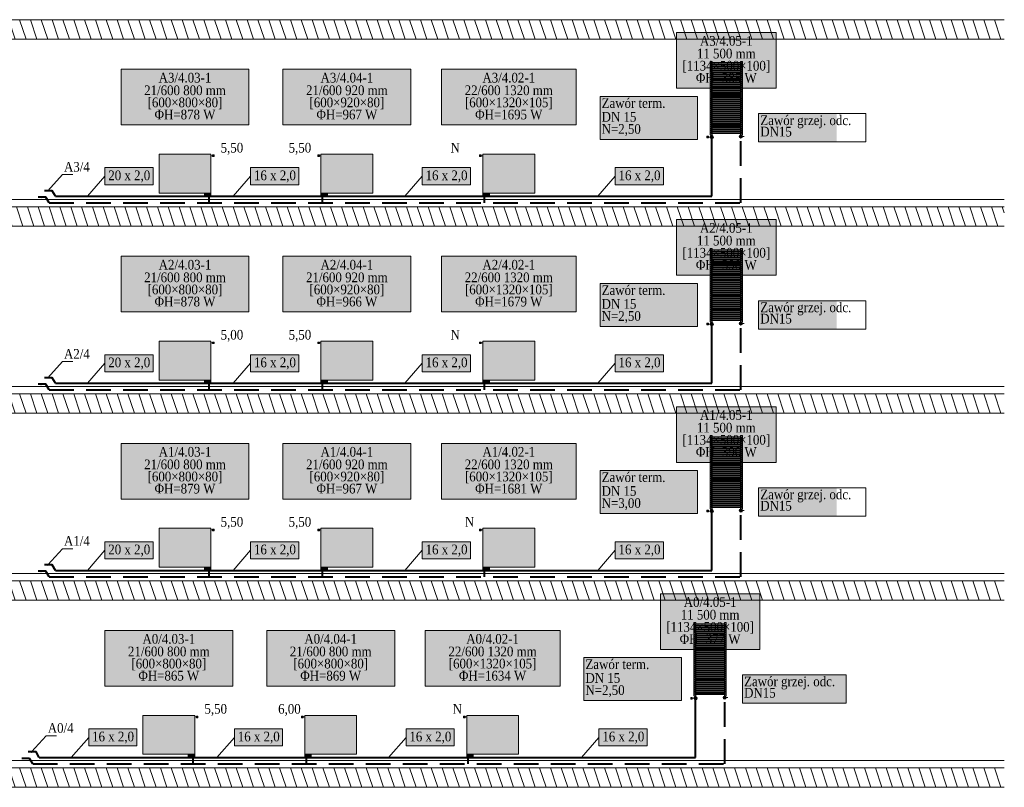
# Model space of a CAD drawing. Header units: millimetres. Extents: x -48 to 74789, y -18557 to 12350.
# Tile 5 of 79: x 32097 to 47302, y -300 to 11560. Entities that reach past the tile are written whole.
import ezdxf
from ezdxf.enums import TextEntityAlignment as Align

# ---------------------------------------------------------------- set-up
doc = ezdxf.new("R2010")
doc.units = ezdxf.units.MM
doc.linetypes.add('DASHED', pattern=[0.1905, 0.127, -0.0635])
for name, color, linetype, lineweight, true_color in [('IS_Działka (powrotna)', 5, 'Continuous', 40, 0x0000ff), ('IS_Działka (zasilająca)', 1, 'Continuous', 40, 0xff0000), ('IS_Działka (zasilająca)_etykieta1', 7, 'Continuous', 5, 0x000000), ('IS_Grzejnik', 7, 'Continuous', 5, 0x000000), ('IS_Grzejnik (Rozwinięcie)', 7, 'Continuous', 5, 0x000000), ('IS_Konstrukcja (Rozwinięcie)', 7, 'Continuous', 0, 0x000000), ('IS_Rozcięte połączenie rozwinięcia1', 7, 'Continuous', 5, 0x000000), ('IS_Wkładka zaworowa (Rozwinięcie)1', 7, 'Continuous', 5, 0x000000), ('IS_Zawór na gał_ powrotnej (Rozwinięcie)1', 7, 'Continuous', 5, 0x000000), ('IS_Zawór termostatyczny lub reg_ przepływu (Rozwinięcie)1', 7, 'Continuous', 5, 0x000000), ('IS_Zawór1', 7, 'Continuous', 5, 0x000000)]:
    doc.layers.add(name, color=color, linetype=linetype, lineweight=lineweight, true_color=true_color)
doc.styles.add('Garamond_____', font='GARA.TTF')

# ---------------------------------------------------------------- blocks, each defined once
blk = doc.blocks.new('16_TypRysunkowyGrzejnika_Plytowy_800_600_80_True_7fc2eb2e-ac0c-4f1d-8d47-3740a1be48a0_Normal')
at = {"layer": 'IS_Grzejnik', "true_color": 0xff8000, "transparency": 33554457, "extrusion": (0, 0, -1)}
blk.add_hatch(color=30, dxfattribs=at).paths.add_polyline_path([(0.4, 0.3), (-0.4, 0.3), (-0.4, -0.3), (0.4, -0.3)])
at = {"layer": 'IS_Grzejnik'}
blk.add_lwpolyline([(-0.4, 0.3), (0.4, 0.3), (0.4, -0.3), (-0.4, -0.3)], close=True, dxfattribs=at)
blk = doc.blocks.new('16_TypRysunkowyGrzejnika_Plytowy_800_600_105_True_7fc2eb2e-ac0c-4f1d-8d47-3740a1be48a0_Normal')
at = {"layer": 'IS_Grzejnik', "true_color": 0xff8000, "transparency": 33554457, "extrusion": (0, 0, -1)}
blk.add_hatch(color=30, dxfattribs=at).paths.add_polyline_path([(0.4, 0.3), (-0.4, 0.3), (-0.4, -0.3), (0.4, -0.3)])
at = {"layer": 'IS_Grzejnik'}
blk.add_lwpolyline([(-0.4, 0.3), (0.4, 0.3), (0.4, -0.3), (-0.4, -0.3)], close=True, dxfattribs=at)
blk = doc.blocks.new('16_TypRysunkowyGrzejnika_LazienkowyPion_500_1134_100_True_7fc2eb2e-ac0c-4f1d-8d47-3740a1be48a0_Normal')
at = {"layer": 'IS_Grzejnik', "true_color": 0xff8000, "transparency": 33554457}
for points in [[(-0.25, -0.567), (-0.22, -0.567), (-0.22, 0.567), (-0.25, 0.567)], [(0.22, -0.567), (0.25, -0.567), (0.25, 0.567), (0.22, 0.567)]]:
    blk.add_hatch(color=30, dxfattribs=at).paths.add_polyline_path(points)
at = {"layer": 'IS_Grzejnik', "true_color": 0xff8000, "transparency": 33554457, "extrusion": (0, 0, -1)}
for points in [[(0.235, 0.547), (-0.235, 0.547), (-0.235, 0.527), (0.235, 0.527)], [(0.235, 0.515), (-0.235, 0.515), (-0.235, 0.495), (0.235, 0.495)], [(0.235, 0.484), (-0.235, 0.484), (-0.235, 0.464), (0.235, 0.464)], [(0.235, 0.452), (-0.235, 0.452), (-0.235, 0.432), (0.235, 0.432)], [(0.235, 0.421), (-0.235, 0.421), (-0.235, 0.401), (0.235, 0.401)], [(0.235, 0.389), (-0.235, 0.389), (-0.235, 0.369), (0.235, 0.369)], [(0.235, 0.357), (-0.235, 0.357), (-0.235, 0.337), (0.235, 0.337)], [(0.235, 0.326), (-0.235, 0.326), (-0.235, 0.306), (0.235, 0.306)], [(0.235, 0.294), (-0.235, 0.294), (-0.235, 0.274), (0.235, 0.274)], [(0.235, 0.263), (-0.235, 0.263), (-0.235, 0.243), (0.235, 0.243)], [(0.235, 0.231), (-0.235, 0.231), (-0.235, 0.211), (0.235, 0.211)], [(0.235, 0.2), (-0.235, 0.2), (-0.235, 0.18), (0.235, 0.18)], [(0.235, 0.168), (-0.235, 0.168), (-0.235, 0.148), (0.235, 0.148)], [(0.235, 0.136), (-0.235, 0.136), (-0.235, 0.116), (0.235, 0.116)], [(0.235, 0.105), (-0.235, 0.105), (-0.235, 0.085), (0.235, 0.085)], [(0.235, 0.073), (-0.235, 0.073), (-0.235, 0.053), (0.235, 0.053)], [(0.235, 0.042), (-0.235, 0.042), (-0.235, 0.022), (0.235, 0.022)], [(0.235, 0.01), (-0.235, 0.01), (-0.235, -0.01), (0.235, -0.01)], [(0.235, -0.022), (-0.235, -0.022), (-0.235, -0.042), (0.235, -0.042)], [(0.235, -0.053), (-0.235, -0.053), (-0.235, -0.073), (0.235, -0.073)], [(0.235, -0.085), (-0.235, -0.085), (-0.235, -0.105), (0.235, -0.105)], [(0.235, -0.116), (-0.235, -0.116), (-0.235, -0.136), (0.235, -0.136)], [(0.235, -0.148), (-0.235, -0.148), (-0.235, -0.168), (0.235, -0.168)], [(0.235, -0.18), (-0.235, -0.18), (-0.235, -0.2), (0.235, -0.2)], [(0.235, -0.211), (-0.235, -0.211), (-0.235, -0.231), (0.235, -0.231)], [(0.235, -0.243), (-0.235, -0.243), (-0.235, -0.263), (0.235, -0.263)], [(0.235, -0.274), (-0.235, -0.274), (-0.235, -0.294), (0.235, -0.294)], [(0.235, -0.306), (-0.235, -0.306), (-0.235, -0.326), (0.235, -0.326)], [(0.235, -0.337), (-0.235, -0.337), (-0.235, -0.357), (0.235, -0.357)], [(0.235, -0.369), (-0.235, -0.369), (-0.235, -0.389), (0.235, -0.389)], [(0.235, -0.401), (-0.235, -0.401), (-0.235, -0.421), (0.235, -0.421)], [(0.235, -0.432), (-0.235, -0.432), (-0.235, -0.452), (0.235, -0.452)], [(0.235, -0.464), (-0.235, -0.464), (-0.235, -0.484), (0.235, -0.484)], [(0.235, -0.495), (-0.235, -0.495), (-0.235, -0.515), (0.235, -0.515)], [(0.235, -0.527), (-0.235, -0.527), (-0.235, -0.547), (0.235, -0.547)]]:
    blk.add_hatch(color=30, dxfattribs=at).paths.add_polyline_path(points)
at = {"layer": 'IS_Grzejnik'}
for points in [[(-0.25, -0.567), (-0.22, -0.567), (-0.22, 0.567), (-0.25, 0.567)], [(-0.235, 0.547), (0.235, 0.547), (0.235, 0.527), (-0.235, 0.527)], [(-0.235, 0.515), (0.235, 0.515), (0.235, 0.495), (-0.235, 0.495)], [(-0.235, 0.484), (0.235, 0.484), (0.235, 0.464), (-0.235, 0.464)], [(0.22, -0.567), (0.25, -0.567), (0.25, 0.567), (0.22, 0.567)], [(-0.235, 0.452), (0.235, 0.452), (0.235, 0.432), (-0.235, 0.432)], [(-0.235, 0.421), (0.235, 0.421), (0.235, 0.401), (-0.235, 0.401)], [(-0.235, 0.389), (0.235, 0.389), (0.235, 0.369), (-0.235, 0.369)], [(-0.235, 0.357), (0.235, 0.357), (0.235, 0.337), (-0.235, 0.337)], [(-0.235, 0.326), (0.235, 0.326), (0.235, 0.306), (-0.235, 0.306)], [(-0.235, 0.294), (0.235, 0.294), (0.235, 0.274), (-0.235, 0.274)], [(-0.235, 0.263), (0.235, 0.263), (0.235, 0.243), (-0.235, 0.243)], [(-0.235, 0.231), (0.235, 0.231), (0.235, 0.211), (-0.235, 0.211)], [(-0.235, 0.2), (0.235, 0.2), (0.235, 0.18), (-0.235, 0.18)], [(-0.235, 0.168), (0.235, 0.168), (0.235, 0.148), (-0.235, 0.148)], [(-0.235, 0.136), (0.235, 0.136), (0.235, 0.116), (-0.235, 0.116)], [(-0.235, 0.105), (0.235, 0.105), (0.235, 0.085), (-0.235, 0.085)], [(-0.235, 0.073), (0.235, 0.073), (0.235, 0.053), (-0.235, 0.053)], [(-0.235, 0.042), (0.235, 0.042), (0.235, 0.022), (-0.235, 0.022)], [(-0.235, 0.01), (0.235, 0.01), (0.235, -0.01), (-0.235, -0.01)], [(-0.235, -0.022), (0.235, -0.022), (0.235, -0.042), (-0.235, -0.042)], [(-0.235, -0.053), (0.235, -0.053), (0.235, -0.073), (-0.235, -0.073)], [(-0.235, -0.085), (0.235, -0.085), (0.235, -0.105), (-0.235, -0.105)], [(-0.235, -0.116), (0.235, -0.116), (0.235, -0.136), (-0.235, -0.136)], [(-0.235, -0.148), (0.235, -0.148), (0.235, -0.168), (-0.235, -0.168)], [(-0.235, -0.18), (0.235, -0.18), (0.235, -0.2), (-0.235, -0.2)], [(-0.235, -0.211), (0.235, -0.211), (0.235, -0.231), (-0.235, -0.231)], [(-0.235, -0.243), (0.235, -0.243), (0.235, -0.263), (-0.235, -0.263)], [(-0.235, -0.274), (0.235, -0.274), (0.235, -0.294), (-0.235, -0.294)], [(-0.235, -0.306), (0.235, -0.306), (0.235, -0.326), (-0.235, -0.326)], [(-0.235, -0.337), (0.235, -0.337), (0.235, -0.357), (-0.235, -0.357)], [(-0.235, -0.369), (0.235, -0.369), (0.235, -0.389), (-0.235, -0.389)], [(-0.235, -0.401), (0.235, -0.401), (0.235, -0.421), (-0.235, -0.421)], [(-0.235, -0.432), (0.235, -0.432), (0.235, -0.452), (-0.235, -0.452)], [(-0.235, -0.464), (0.235, -0.464), (0.235, -0.484), (-0.235, -0.484)], [(-0.235, -0.495), (0.235, -0.495), (0.235, -0.515), (-0.235, -0.515)], [(-0.235, -0.527), (0.235, -0.527), (0.235, -0.547), (-0.235, -0.547)]]:
    blk.add_lwpolyline(points, close=True, dxfattribs=at)
blk = doc.blocks.new('16_TypRysunkowyZaworu_Kwadrat_PL_00000000-0000-0000-0000-000000000000_Normal')
at = {"layer": 'IS_Zawór1', "lineweight": 50, "true_color": 0xffffff, "transparency": 33554687}
h = blk.add_hatch(color=7, dxfattribs=at)
edge = h.paths.add_edge_path(flags=0)
edge.add_arc((0, 0), 0.25, 0, 360)
at = {"layer": 'IS_Zawór1', "lineweight": 50, "true_color": 0xffffff, "transparency": 33554687, "extrusion": (0, 0, -1)}
blk.add_hatch(color=7, dxfattribs=at).paths.add_polyline_path([(0.125, 0.5), (0.125, 0.75), (-0.125, 0.75), (-0.125, 0.5)])
at = {"layer": 'IS_Zawór1', "linetype": 'ByBlock', "lineweight": -2}
blk.add_lwpolyline([(-0.125, 0.5), (-0.125, 0.75), (0.125, 0.75), (0.125, 0.5)], close=True, dxfattribs=at)
blk.add_polyline3d([(0, 0.25, 0), (0, 0.5, 0)], dxfattribs=at)
blk.add_circle((0, 0), 0.25, dxfattribs=at)
blk = doc.blocks.new('16_TypRysunkowyZaworu_Kreska_PL_00000000-0000-0000-0000-000000000000_Normal')
at = {"layer": 'IS_Zawór1', "lineweight": 50, "true_color": 0xffffff, "transparency": 33554687}
h = blk.add_hatch(color=7, dxfattribs=at)
edge = h.paths.add_edge_path(flags=0)
edge.add_arc((0, 0), 0.25, 0, 360)
at = {"layer": 'IS_Zawór1', "linetype": 'ByBlock', "lineweight": -2}
blk.add_polyline3d([(0, 0.25, 0), (0, 0.5, 0)], dxfattribs=at)
blk.add_circle((0, 0), 0.25, dxfattribs=at)
blk = doc.blocks.new('16_TypRysunkowyZaworu_Vecolux_PL_00000000-0000-0000-0000-000000000000_Normal')
at = {"layer": 'IS_Zawór1', "lineweight": 50, "true_color": 0xffffff, "transparency": 33554687}
blk.add_hatch(color=7, dxfattribs=at).paths.add_polyline_path([(-0.5, -0.5), (0.5, -0.5), (0.5, 0), (-0.5, 0)])
at = {"layer": 'IS_Zawór1', "linetype": 'ByBlock', "lineweight": -2}
blk.add_lwpolyline([(-0.5, -0.5), (0.5, -0.5), (0.5, 0), (-0.5, 0)], close=True, dxfattribs=at)
blk = doc.blocks.new('16_TypRysunkowyZaworu_ZestGrzWbudKwadrat_PL_00000000-0000-0000-0000-000000000000_Normal')
at = {"layer": 'IS_Zawór1', "lineweight": 50, "true_color": 0xffffff, "transparency": 33554687, "extrusion": (0, 0, -1)}
blk.add_hatch(color=7, dxfattribs=at).paths.add_polyline_path([(-0.25, 0.125), (-0.5, 0.125), (-0.5, -0.125), (-0.25, -0.125)])
at = {"layer": 'IS_Zawór1', "linetype": 'ByBlock', "lineweight": -2}
blk.add_lwpolyline([(0.25, 0.125), (0.5, 0.125), (0.5, -0.125), (0.25, -0.125)], close=True, dxfattribs=at)
blk.add_polyline3d([(0, 0, 0), (0.25, 0, 0)], dxfattribs=at)

msp = doc.modelspace()

# ---------------------------------------------------------------- hatches: boundary and pattern name
at = {"layer": 'IS_Działka (powrotna)', "linetype": 'DASHED', "ltscale": 3000, "extrusion": (0, 0, -1)}
for points in [[(-32380, 8817), (-32431, 8834), (-32431, 8800)], [(-32380, 5927), (-32431, 5944), (-32431, 5910)], [(-32380, 3037), (-32431, 3054), (-32431, 3020)], [(-32130, 147), (-32181, 164), (-32181, 130)]]:
    msp.add_hatch(color=256, dxfattribs=at).paths.add_polyline_path(points)
at = {"layer": 'IS_Działka (zasilająca)', "true_color": 0xff0000, "transparency": 33554687, "extrusion": (0, 0, -1)}
for points in [[(-32480, 8917), (-32531, 8934), (-32531, 8900)], [(-32480, 6027), (-32531, 6044), (-32531, 6010)], [(-32480, 3137), (-32531, 3154), (-32531, 3120)], [(-32230, 247), (-32281, 264), (-32281, 230)]]:
    msp.add_hatch(color=1, dxfattribs=at).paths.add_polyline_path(points)
at = {"layer": 'IS_Działka (zasilająca)_etykieta1', "lineweight": 50, "true_color": 0xffffff, "transparency": 33554687}
for points in [[(33413, 9010), (34158, 9010), (34158, 9274), (33413, 9274)], [(35663, 9010), (36408, 9010), (36408, 9274), (35663, 9274)], [(38313, 9010), (39058, 9010), (39058, 9274), (38313, 9274)], [(41293, 9010), (42038, 9010), (42038, 9274), (41293, 9274)], [(33413, 6120), (34158, 6120), (34158, 6384), (33413, 6384)], [(35663, 6120), (36408, 6120), (36408, 6384), (35663, 6384)], [(38313, 6120), (39058, 6120), (39058, 6384), (38313, 6384)], [(41293, 6120), (42038, 6120), (42038, 6384), (41293, 6384)], [(33413, 3230), (34158, 3230), (34158, 3494), (33413, 3494)], [(35663, 3230), (36408, 3230), (36408, 3494), (35663, 3494)], [(38313, 3230), (39058, 3230), (39058, 3494), (38313, 3494)], [(41293, 3230), (42038, 3230), (42038, 3494), (41293, 3494)], [(33163, 340), (33908, 340), (33908, 604), (33163, 604)], [(35413, 340), (36158, 340), (36158, 604), (35413, 604)], [(38063, 340), (38808, 340), (38808, 604), (38063, 604)], [(41043, 340), (41788, 340), (41788, 604), (41043, 604)]]:
    msp.add_hatch(color=7, dxfattribs=at).paths.add_polyline_path(points)
at = {"layer": 'IS_Grzejnik (Rozwinięcie)', "lineweight": 50, "true_color": 0xffffff, "transparency": 33554687}
for points in [[(42242, 10501), (43778, 10501), (43778, 11361), (42242, 11361)], [(33663, 9934), (35638, 9934), (35638, 10794), (33663, 10794)], [(36163, 9934), (38138, 9934), (38138, 10794), (36163, 10794)], [(38609, 9934), (40692, 9934), (40692, 10794), (38609, 10794)], [(42242, 7611), (43778, 7611), (43778, 8471), (42242, 8471)], [(33663, 7044), (35638, 7044), (35638, 7904), (33663, 7904)], [(36163, 7044), (38138, 7044), (38138, 7904), (36163, 7904)], [(38609, 7044), (40692, 7044), (40692, 7904), (38609, 7904)], [(42242, 4721), (43778, 4721), (43778, 5581), (42242, 5581)], [(33663, 4154), (35638, 4154), (35638, 5014), (33663, 5014)], [(36163, 4154), (38138, 4154), (38138, 5014), (36163, 5014)], [(38609, 4154), (40692, 4154), (40692, 5014), (38609, 5014)], [(41992, 1831), (43528, 1831), (43528, 2691), (41992, 2691)], [(33413, 1264), (35388, 1264), (35388, 2124), (33413, 2124)], [(35913, 1264), (37888, 1264), (37888, 2124), (35913, 2124)], [(38359, 1264), (40442, 1264), (40442, 2124), (38359, 2124)]]:
    msp.add_hatch(color=7, dxfattribs=at).paths.add_polyline_path(points)
at = {"layer": 'IS_Konstrukcja (Rozwinięcie)', "true_color": 0xc0c0c0, "transparency": 33554687, "extrusion": (0, 0, -1)}
h = msp.add_hatch(dxfattribs=at)
h.set_pattern_fill('ANSI31', color=9, scale=50.000001, angle=206.6202, style=0)
h.set_pattern_definition([(251.62016, (52500, 11410), (150.6517, -50.0563), [])])
h.paths.add_polyline_path([(0, 11560), (-47300, 11560), (-47300, 11260), (0, 11260)])
h = msp.add_hatch(dxfattribs=at)
h.set_pattern_fill('ANSI31', color=9, scale=50000, angle=206.6202, style=0)
h.set_pattern_definition([(251.62, (22750, 11410), (150650, -50060), [])])
h.paths.add_polyline_path([(-1000, 11560), (-44500, 11560), (-44500, 11260), (-1000, 11260)])
h = msp.add_hatch(dxfattribs=at)
h.set_pattern_fill('ANSI31', color=9, scale=50.000001, angle=206.6202, style=0)
h.set_pattern_definition([(251.62016, (52547.58, 8520), (150.6517, -50.0563), [])])
h.paths.add_polyline_path([(48, 8670), (-47302, 8670), (-47302, 8370), (48, 8370)])
h = msp.add_hatch(dxfattribs=at)
h.set_pattern_fill('ANSI31', color=9, scale=50000, angle=206.6202, style=0)
h.set_pattern_definition([(251.62, (22750, 8520), (150650, -50060), [])])
h.paths.add_polyline_path([(-1000, 8670), (-44500, 8670), (-44500, 8370), (-1000, 8370)])
h = msp.add_hatch(dxfattribs=at)
h.set_pattern_fill('ANSI31', color=9, scale=50.000001, angle=206.6202, style=0)
h.set_pattern_definition([(251.62016, (52500, 5630), (150.6517, -50.0563), [])])
h.paths.add_polyline_path([(0, 5780), (-47300, 5780), (-47300, 5480), (0, 5480)])
h = msp.add_hatch(dxfattribs=at)
h.set_pattern_fill('ANSI31', color=9, scale=50000, angle=206.6202, style=0)
h.set_pattern_definition([(251.62, (22750, 5630), (150650, -50060), [])])
h.paths.add_polyline_path([(-1000, 5780), (-44500, 5780), (-44500, 5480), (-1000, 5480)])
h = msp.add_hatch(dxfattribs=at)
h.set_pattern_fill('ANSI31', color=9, scale=50.000001, angle=206.6202, style=0)
h.set_pattern_definition([(251.62016, (52500, 2740), (150.6517, -50.0563), [])])
h.paths.add_polyline_path([(0, 2890), (-47300, 2890), (-47300, 2590), (0, 2590)])
h = msp.add_hatch(dxfattribs=at)
h.set_pattern_fill('ANSI31', color=9, scale=50000, angle=206.6202, style=0)
h.set_pattern_definition([(251.62, (22750, 2740), (150650, -50060), [])])
h.paths.add_polyline_path([(-1000, 2890), (-44500, 2890), (-44500, 2590), (-1000, 2590)])
h = msp.add_hatch(dxfattribs=at)
h.set_pattern_fill('ANSI31', color=9, scale=50.000001, angle=206.6202, style=0)
h.set_pattern_definition([(251.62016, (52500, -150), (150.6517, -50.0563), [])])
h.paths.add_polyline_path([(0, 0), (-47300, 0), (-47300, -300), (0, -300)])
h = msp.add_hatch(dxfattribs=at)
h.set_pattern_fill('ANSI31', color=9, scale=50000, angle=206.6202, style=0)
h.set_pattern_definition([(251.62, (22750, -150), (150650, -50060), [])])
h.paths.add_polyline_path([(-1000, 0), (-44500, 0), (-44500, -300), (-1000, -300)])
at = {"layer": 'IS_Zawór na gał_ powrotnej (Rozwinięcie)1', "lineweight": 50, "true_color": 0xffffff, "transparency": 33554687}
for points in [[(43509, 9671), (44712, 9671), (44712, 10108), (43509, 10108)], [(43509, 6781), (44712, 6781), (44712, 7218), (43509, 7218)], [(43509, 3891), (44712, 3891), (44712, 4328), (43509, 4328)], [(43259, 1001), (44862, 1001), (44862, 1438), (43259, 1438)]]:
    msp.add_hatch(color=7, dxfattribs=at).paths.add_polyline_path(points)
at = {"layer": 'IS_Zawór termostatyczny lub reg_ przepływu (Rozwinięcie)1', "lineweight": 50, "true_color": 0xffffff, "transparency": 33554687}
for points in [[(41059, 9711), (42565, 9711), (42565, 10374), (41059, 10374)], [(41059, 6821), (42565, 6821), (42565, 7484), (41059, 7484)], [(41059, 3931), (42565, 3931), (42565, 4594), (41059, 4594)], [(40809, 1041), (42315, 1041), (42315, 1704), (40809, 1704)]]:
    msp.add_hatch(color=7, dxfattribs=at).paths.add_polyline_path(points)

# ---------------------------------------------------------------- linework, layer by layer
at = {"layer": 'IS_Działka (powrotna)', "linetype": 'DASHED', "ltscale": 3000}
for p, q in [((43234, 9781), (43234, 9782)), ((43234, 8732), (43234, 9731)), ((35025, 8732), (35025, 8857)), ((36775, 8732), (36775, 8857)), ((39275, 8732), (39275, 8857)), ((32550, 8732), (43234, 8732)), ((43234, 6891), (43234, 6892)), ((43234, 5842), (43234, 6841)), ((35025, 5842), (35025, 5967)), ((36775, 5842), (36775, 5967)), ((39275, 5842), (39275, 5967)), ((32550, 5842), (43234, 5842)), ((43234, 4001), (43234, 4002)), ((43234, 2952), (43234, 3951)), ((35025, 2952), (35025, 3077)), ((36775, 2952), (36775, 3077)), ((39275, 2952), (39275, 3077)), ((32550, 2952), (43234, 2952)), ((42984, 1111), (42984, 1112)), ((42984, 62), (42984, 1061)), ((34775, 62), (34775, 187)), ((36525, 62), (36525, 187)), ((39025, 62), (39025, 187)), ((32300, 62), (42984, 62))]:
    msp.add_line(p, q, dxfattribs=at)
for points in [[(32550, 8732), (32499, 8817), (32380, 8817)], [(32550, 5842), (32499, 5927), (32380, 5927)], [(32550, 2952), (32499, 3037), (32380, 3037)], [(32300, 62), (32249, 147), (32130, 147)]]:
    msp.add_lwpolyline(points, dxfattribs=at)
at = {"layer": 'IS_Działka (powrotna)', "color": 5, "true_color": 0x0000ff, "transparency": 33554687, "invisible_edges": 15}
for points in [[(41475, 9243), (41447, 9271), (41503, 9271)], [(33273, 8732), (33302, 8760), (33302, 8704)], [(35398, 8732), (35427, 8760), (35427, 8704)], [(37898, 8732), (37927, 8760), (37927, 8704)], [(40698, 8732), (40727, 8760), (40727, 8704)], [(41475, 6353), (41447, 6381), (41503, 6381)], [(33273, 5842), (33302, 5870), (33302, 5814)], [(35398, 5842), (35427, 5870), (35427, 5814)], [(37898, 5842), (37927, 5870), (37927, 5814)], [(40698, 5842), (40727, 5870), (40727, 5814)], [(41475, 3463), (41447, 3491), (41503, 3491)], [(33273, 2952), (33302, 2980), (33302, 2924)], [(35398, 2952), (35427, 2980), (35427, 2924)], [(37898, 2952), (37927, 2980), (37927, 2924)], [(40698, 2952), (40727, 2980), (40727, 2924)], [(43975, 573), (43947, 601), (44003, 601)], [(33061, 62), (33089, 90), (33089, 34)], [(34311, 62), (34339, 90), (34339, 34)], [(35773, 62), (35802, 90), (35802, 34)], [(37898, 62), (37927, 90), (37927, 34)], [(40398, 62), (40427, 90), (40427, 34)], [(43198, 62), (43227, 90), (43227, 34)]]:
    msp.add_3dface(points, dxfattribs=at)
at = {"layer": 'IS_Działka (zasilająca)'}
for p, q in [((42784, 9772), (42784, 9782)), ((42784, 8832), (42784, 9722)), ((32650, 8832), (42784, 8832)), ((34975, 8832), (34975, 8857)), ((36825, 8832), (36825, 8857)), ((39325, 8832), (39325, 8857)), ((42784, 6882), (42784, 6892)), ((42784, 5942), (42784, 6832)), ((32650, 5942), (42784, 5942)), ((34975, 5942), (34975, 5967)), ((36825, 5942), (36825, 5967)), ((39325, 5942), (39325, 5967)), ((42784, 3992), (42784, 4002)), ((42784, 3052), (42784, 3942)), ((32650, 3052), (42784, 3052)), ((34975, 3052), (34975, 3077)), ((36825, 3052), (36825, 3077)), ((39325, 3052), (39325, 3077)), ((42534, 1102), (42534, 1112)), ((42534, 162), (42534, 1052)), ((32400, 162), (42534, 162)), ((34725, 162), (34725, 187)), ((36575, 162), (36575, 187)), ((39075, 162), (39075, 187))]:
    msp.add_line(p, q, dxfattribs=at)
for points in [[(32650, 8832), (32599, 8917), (32480, 8917)], [(32650, 5942), (32599, 6027), (32480, 6027)], [(32650, 3052), (32599, 3137), (32480, 3137)], [(32400, 162), (32349, 247), (32230, 247)]]:
    msp.add_lwpolyline(points, dxfattribs=at)
at = {"layer": 'IS_Działka (zasilająca)', "color": 1, "true_color": 0xff0000, "transparency": 33554687, "invisible_edges": 15}
for points in [[(41025, 9321), (41053, 9293), (40997, 9293)], [(33327, 8832), (33298, 8804), (33298, 8860)], [(35502, 8832), (35473, 8804), (35473, 8860)], [(38002, 8832), (37973, 8804), (37973, 8860)], [(40552, 8832), (40523, 8804), (40523, 8860)], [(41025, 6431), (41053, 6403), (40997, 6403)], [(33327, 5942), (33298, 5914), (33298, 5970)], [(35502, 5942), (35473, 5914), (35473, 5970)], [(38002, 5942), (37973, 5914), (37973, 5970)], [(40552, 5942), (40523, 5914), (40523, 5970)], [(41025, 3541), (41053, 3513), (40997, 3513)], [(33327, 3052), (33298, 3024), (33298, 3080)], [(35502, 3052), (35473, 3024), (35473, 3080)], [(38002, 3052), (37973, 3024), (37973, 3080)], [(40552, 3052), (40523, 3024), (40523, 3080)], [(43525, 651), (43553, 623), (43497, 623)], [(33189, 162), (33161, 134), (33161, 190)], [(34439, 162), (34411, 134), (34411, 190)], [(35827, 162), (35798, 134), (35798, 190)], [(38002, 162), (37973, 134), (37973, 190)], [(40502, 162), (40473, 134), (40473, 190)], [(43052, 162), (43023, 134), (43023, 190)]]:
    msp.add_3dface(points, dxfattribs=at)
at = {"layer": 'IS_Działka (zasilająca)_etykieta1'}
for p, q in [((33143, 8832), (33413, 9142)), ((35393, 8832), (35663, 9142)), ((38043, 8832), (38313, 9142)), ((41023, 8832), (41293, 9142)), ((33143, 5942), (33413, 6252)), ((35393, 5942), (35663, 6252)), ((38043, 5942), (38313, 6252)), ((41023, 5942), (41293, 6252)), ((33143, 3052), (33413, 3362)), ((35393, 3052), (35663, 3362)), ((38043, 3052), (38313, 3362)), ((41023, 3052), (41293, 3362)), ((32893, 162), (33163, 472)), ((35143, 162), (35413, 472)), ((37793, 162), (38063, 472)), ((40773, 162), (41043, 472))]:
    msp.add_line(p, q, dxfattribs=at)
for points in [[(33413, 9010), (34158, 9010), (34158, 9274), (33413, 9274)], [(35663, 9010), (36408, 9010), (36408, 9274), (35663, 9274)], [(38313, 9010), (39058, 9010), (39058, 9274), (38313, 9274)], [(41293, 9010), (42038, 9010), (42038, 9274), (41293, 9274)], [(33413, 6120), (34158, 6120), (34158, 6384), (33413, 6384)], [(35663, 6120), (36408, 6120), (36408, 6384), (35663, 6384)], [(38313, 6120), (39058, 6120), (39058, 6384), (38313, 6384)], [(41293, 6120), (42038, 6120), (42038, 6384), (41293, 6384)], [(33413, 3230), (34158, 3230), (34158, 3494), (33413, 3494)], [(35663, 3230), (36408, 3230), (36408, 3494), (35663, 3494)], [(38313, 3230), (39058, 3230), (39058, 3494), (38313, 3494)], [(41293, 3230), (42038, 3230), (42038, 3494), (41293, 3494)], [(33163, 340), (33908, 340), (33908, 604), (33163, 604)], [(35413, 340), (36158, 340), (36158, 604), (35413, 604)], [(38063, 340), (38808, 340), (38808, 604), (38063, 604)], [(41043, 340), (41788, 340), (41788, 604), (41043, 604)]]:
    msp.add_lwpolyline(points, close=True, dxfattribs=at)
at = {"layer": 'IS_Grzejnik (Rozwinięcie)'}
for points in [[(42242, 10501), (43778, 10501), (43778, 11361), (42242, 11361)], [(33663, 9934), (35638, 9934), (35638, 10794), (33663, 10794)], [(36163, 9934), (38138, 9934), (38138, 10794), (36163, 10794)], [(38609, 9934), (40692, 9934), (40692, 10794), (38609, 10794)], [(42242, 7611), (43778, 7611), (43778, 8471), (42242, 8471)], [(33663, 7044), (35638, 7044), (35638, 7904), (33663, 7904)], [(36163, 7044), (38138, 7044), (38138, 7904), (36163, 7904)], [(38609, 7044), (40692, 7044), (40692, 7904), (38609, 7904)], [(42242, 4721), (43778, 4721), (43778, 5581), (42242, 5581)], [(33663, 4154), (35638, 4154), (35638, 5014), (33663, 5014)], [(36163, 4154), (38138, 4154), (38138, 5014), (36163, 5014)], [(38609, 4154), (40692, 4154), (40692, 5014), (38609, 5014)], [(41992, 1831), (43528, 1831), (43528, 2691), (41992, 2691)], [(33413, 1264), (35388, 1264), (35388, 2124), (33413, 2124)], [(35913, 1264), (37888, 1264), (37888, 2124), (35913, 2124)], [(38359, 1264), (40442, 1264), (40442, 2124), (38359, 2124)]]:
    msp.add_lwpolyline(points, close=True, dxfattribs=at)
at = {"layer": 'IS_Konstrukcja (Rozwinięcie)'}
for p, q in [((1000, 11560), (47300, 11560)), ((1000, 11260), (47300, 11260)), ((1000, 8782), (47300, 8782)), ((1000, 8670), (47300, 8670)), ((1000, 8370), (47300, 8370)), ((1000, 5892), (47300, 5892)), ((1000, 5780), (47300, 5780)), ((1000, 5480), (47300, 5480)), ((1000, 3002), (47300, 3002)), ((1000, 2890), (47300, 2890)), ((1000, 2590), (47300, 2590)), ((1000, 112), (47300, 112)), ((1000, 0), (47300, 0)), ((1000, -300), (47300, -300))]:
    msp.add_line(p, q, dxfattribs=at)
at = {"layer": 'IS_Rozcięte połączenie rozwinięcia1'}
for p, q in [((32531, 8917), (32756, 9167)), ((32756, 9167), (32916, 9167)), ((32531, 6027), (32756, 6277)), ((32756, 6277), (32916, 6277)), ((32531, 3137), (32756, 3387)), ((32756, 3387), (32916, 3387)), ((32281, 247), (32506, 497)), ((32506, 497), (32666, 497))]:
    msp.add_line(p, q, dxfattribs=at)
at = {"layer": 'IS_Zawór na gał_ powrotnej (Rozwinięcie)1'}
for points in [[(43509, 9671), (45162, 9671), (45162, 10108), (43509, 10108)], [(43509, 6781), (45162, 6781), (45162, 7218), (43509, 7218)], [(43509, 3891), (45162, 3891), (45162, 4328), (43509, 4328)], [(43259, 1001), (44862, 1001), (44862, 1438), (43259, 1438)]]:
    msp.add_lwpolyline(points, close=True, dxfattribs=at)
at = {"layer": 'IS_Zawór termostatyczny lub reg_ przepływu (Rozwinięcie)1'}
for points in [[(41059, 9711), (42565, 9711), (42565, 10374), (41059, 10374)], [(41059, 6821), (42565, 6821), (42565, 7484), (41059, 7484)], [(41059, 3931), (42565, 3931), (42565, 4594), (41059, 4594)], [(40809, 1041), (42315, 1041), (42315, 1704), (40809, 1704)]]:
    msp.add_lwpolyline(points, close=True, dxfattribs=at)

# ---------------------------------------------------------------- block references
at = {"layer": 'IS_Grzejnik', "yscale": 1000, "zscale": 1000}
for name, p, xscale in [('16_TypRysunkowyGrzejnika_LazienkowyPion_500_1134_100_True_7fc2eb2e-ac0c-4f1d-8d47-3740a1be48a0_Normal', (43009, 10349), 1000), ('16_TypRysunkowyGrzejnika_Plytowy_800_600_80_True_7fc2eb2e-ac0c-4f1d-8d47-3740a1be48a0_Normal', (34650, 9182), 1000), ('16_TypRysunkowyGrzejnika_Plytowy_800_600_80_True_7fc2eb2e-ac0c-4f1d-8d47-3740a1be48a0_Normal', (37150, 9182), -1000), ('16_TypRysunkowyGrzejnika_Plytowy_800_600_105_True_7fc2eb2e-ac0c-4f1d-8d47-3740a1be48a0_Normal', (39650, 9182), -1000), ('16_TypRysunkowyGrzejnika_LazienkowyPion_500_1134_100_True_7fc2eb2e-ac0c-4f1d-8d47-3740a1be48a0_Normal', (43009, 7459), 1000), ('16_TypRysunkowyGrzejnika_Plytowy_800_600_80_True_7fc2eb2e-ac0c-4f1d-8d47-3740a1be48a0_Normal', (34650, 6292), 1000), ('16_TypRysunkowyGrzejnika_Plytowy_800_600_80_True_7fc2eb2e-ac0c-4f1d-8d47-3740a1be48a0_Normal', (37150, 6292), -1000), ('16_TypRysunkowyGrzejnika_Plytowy_800_600_105_True_7fc2eb2e-ac0c-4f1d-8d47-3740a1be48a0_Normal', (39650, 6292), -1000), ('16_TypRysunkowyGrzejnika_LazienkowyPion_500_1134_100_True_7fc2eb2e-ac0c-4f1d-8d47-3740a1be48a0_Normal', (43009, 4569), 1000), ('16_TypRysunkowyGrzejnika_Plytowy_800_600_80_True_7fc2eb2e-ac0c-4f1d-8d47-3740a1be48a0_Normal', (34650, 3402), 1000), ('16_TypRysunkowyGrzejnika_Plytowy_800_600_80_True_7fc2eb2e-ac0c-4f1d-8d47-3740a1be48a0_Normal', (37150, 3402), -1000), ('16_TypRysunkowyGrzejnika_Plytowy_800_600_105_True_7fc2eb2e-ac0c-4f1d-8d47-3740a1be48a0_Normal', (39650, 3402), -1000), ('16_TypRysunkowyGrzejnika_LazienkowyPion_500_1134_100_True_7fc2eb2e-ac0c-4f1d-8d47-3740a1be48a0_Normal', (42759, 1679), 1000), ('16_TypRysunkowyGrzejnika_Plytowy_800_600_80_True_7fc2eb2e-ac0c-4f1d-8d47-3740a1be48a0_Normal', (34400, 512), 1000), ('16_TypRysunkowyGrzejnika_Plytowy_800_600_80_True_7fc2eb2e-ac0c-4f1d-8d47-3740a1be48a0_Normal', (36900, 512), -1000), ('16_TypRysunkowyGrzejnika_Plytowy_800_600_105_True_7fc2eb2e-ac0c-4f1d-8d47-3740a1be48a0_Normal', (39400, 512), -1000)]:
    msp.add_blockref(name, p, dxfattribs=dict(at, xscale=xscale))
at = {"layer": 'IS_Zawór1', "xscale": 100, "yscale": 100, "zscale": 100}
for name, p, rotation in [('16_TypRysunkowyZaworu_Kwadrat_PL_00000000-0000-0000-0000-000000000000_Normal', (42784, 9747), 90), ('16_TypRysunkowyZaworu_Kreska_PL_00000000-0000-0000-0000-000000000000_Normal', (43234, 9756), 270), ('16_TypRysunkowyZaworu_Kwadrat_PL_00000000-0000-0000-0000-000000000000_Normal', (42784, 6857), 90), ('16_TypRysunkowyZaworu_Kreska_PL_00000000-0000-0000-0000-000000000000_Normal', (43234, 6866), 270), ('16_TypRysunkowyZaworu_Kwadrat_PL_00000000-0000-0000-0000-000000000000_Normal', (42784, 3967), 90), ('16_TypRysunkowyZaworu_Kreska_PL_00000000-0000-0000-0000-000000000000_Normal', (43234, 3976), 270), ('16_TypRysunkowyZaworu_Kwadrat_PL_00000000-0000-0000-0000-000000000000_Normal', (42534, 1077), 90), ('16_TypRysunkowyZaworu_Kreska_PL_00000000-0000-0000-0000-000000000000_Normal', (42984, 1086), 270)]:
    msp.add_blockref(name, p, dxfattribs=dict(at, rotation=rotation))
at = {"layer": 'IS_Zawór1', "yscale": 100, "zscale": 100}
for name, p, xscale in [('16_TypRysunkowyZaworu_ZestGrzWbudKwadrat_PL_00000000-0000-0000-0000-000000000000_Normal', (35050, 9457), 100), ('16_TypRysunkowyZaworu_ZestGrzWbudKwadrat_PL_00000000-0000-0000-0000-000000000000_Normal', (36750, 9457), -100), ('16_TypRysunkowyZaworu_ZestGrzWbudKwadrat_PL_00000000-0000-0000-0000-000000000000_Normal', (39250, 9457), -100), ('16_TypRysunkowyZaworu_Vecolux_PL_00000000-0000-0000-0000-000000000000_Normal', (35000, 8882), 100), ('16_TypRysunkowyZaworu_Vecolux_PL_00000000-0000-0000-0000-000000000000_Normal', (36800, 8882), -100), ('16_TypRysunkowyZaworu_Vecolux_PL_00000000-0000-0000-0000-000000000000_Normal', (39300, 8882), -100), ('16_TypRysunkowyZaworu_ZestGrzWbudKwadrat_PL_00000000-0000-0000-0000-000000000000_Normal', (35050, 6567), 100), ('16_TypRysunkowyZaworu_ZestGrzWbudKwadrat_PL_00000000-0000-0000-0000-000000000000_Normal', (36750, 6567), -100), ('16_TypRysunkowyZaworu_ZestGrzWbudKwadrat_PL_00000000-0000-0000-0000-000000000000_Normal', (39250, 6567), -100), ('16_TypRysunkowyZaworu_Vecolux_PL_00000000-0000-0000-0000-000000000000_Normal', (35000, 5992), 100), ('16_TypRysunkowyZaworu_Vecolux_PL_00000000-0000-0000-0000-000000000000_Normal', (36800, 5992), -100), ('16_TypRysunkowyZaworu_Vecolux_PL_00000000-0000-0000-0000-000000000000_Normal', (39300, 5992), -100), ('16_TypRysunkowyZaworu_ZestGrzWbudKwadrat_PL_00000000-0000-0000-0000-000000000000_Normal', (35050, 3677), 100), ('16_TypRysunkowyZaworu_ZestGrzWbudKwadrat_PL_00000000-0000-0000-0000-000000000000_Normal', (36750, 3677), -100), ('16_TypRysunkowyZaworu_ZestGrzWbudKwadrat_PL_00000000-0000-0000-0000-000000000000_Normal', (39250, 3677), -100), ('16_TypRysunkowyZaworu_Vecolux_PL_00000000-0000-0000-0000-000000000000_Normal', (35000, 3102), 100), ('16_TypRysunkowyZaworu_Vecolux_PL_00000000-0000-0000-0000-000000000000_Normal', (36800, 3102), -100), ('16_TypRysunkowyZaworu_Vecolux_PL_00000000-0000-0000-0000-000000000000_Normal', (39300, 3102), -100), ('16_TypRysunkowyZaworu_ZestGrzWbudKwadrat_PL_00000000-0000-0000-0000-000000000000_Normal', (34800, 787), 100), ('16_TypRysunkowyZaworu_ZestGrzWbudKwadrat_PL_00000000-0000-0000-0000-000000000000_Normal', (36500, 787), -100), ('16_TypRysunkowyZaworu_ZestGrzWbudKwadrat_PL_00000000-0000-0000-0000-000000000000_Normal', (39000, 787), -100), ('16_TypRysunkowyZaworu_Vecolux_PL_00000000-0000-0000-0000-000000000000_Normal', (34750, 212), 100), ('16_TypRysunkowyZaworu_Vecolux_PL_00000000-0000-0000-0000-000000000000_Normal', (36550, 212), -100), ('16_TypRysunkowyZaworu_Vecolux_PL_00000000-0000-0000-0000-000000000000_Normal', (39050, 212), -100)]:
    msp.add_blockref(name, p, dxfattribs=dict(at, xscale=xscale))

# ---------------------------------------------------------------- texts
at = {"layer": 'IS_Działka (zasilająca)_etykieta1', "color": 1, "true_color": 0xff0000, "transparency": 33554687, "style": 'Garamond_____'}
for s, p in [('20 x 2,0', (33789, 9035)), ('16 x 2,0', (36039, 9035)), ('16 x 2,0', (38689, 9035)), ('16 x 2,0', (41669, 9035)), ('20 x 2,0', (33789, 6145)), ('16 x 2,0', (36039, 6145)), ('16 x 2,0', (38689, 6145)), ('16 x 2,0', (41669, 6145)), ('20 x 2,0', (33789, 3255)), ('16 x 2,0', (36039, 3255)), ('16 x 2,0', (38689, 3255)), ('16 x 2,0', (41669, 3255)), ('16 x 2,0', (33539, 365)), ('16 x 2,0', (35789, 365)), ('16 x 2,0', (38439, 365)), ('16 x 2,0', (41419, 365))]:
    msp.add_text(s, height=150, dxfattribs=at).set_placement(p, align=Align.BOTTOM_CENTER)
at = {"layer": 'IS_Grzejnik (Rozwinięcie)', "style": 'Garamond_____'}
for s, p in [('A3/4.05-1', (43009, 11112)), ('A3/4.03-1', (34650, 10544)), ('A3/4.04-1', (37150, 10544)), ('A3/4.02-1', (39650, 10544)), ('A2/4.05-1', (43009, 8222)), ('A2/4.03-1', (34650, 7654)), ('A2/4.04-1', (37150, 7654)), ('A2/4.02-1', (39650, 7654)), ('A1/4.05-1', (43009, 5332)), ('A1/4.03-1', (34650, 4764)), ('A1/4.04-1', (37150, 4764)), ('A1/4.02-1', (39650, 4764)), ('A0/4.05-1', (42759, 2442)), ('A0/4.03-1', (34400, 1874)), ('A0/4.04-1', (36900, 1874)), ('A0/4.02-1', (39400, 1874))]:
    msp.add_text(s, height=150, dxfattribs=at).set_placement(p, align=Align.BOTTOM_CENTER)
for s, p in [('11 500 mm', (43009, 11112)), ('[1134×500×100]', (43009, 10924)), ('ΦH=385 W', (43009, 10736)), ('21/600 800 mm', (34650, 10544)), ('21/600 920 mm', (37150, 10544)), ('22/600 1320 mm', (39650, 10544)), ('[600×800×80]', (34650, 10357)), ('[600×920×80]', (37150, 10357)), ('[600×1320×105]', (39650, 10357)), ('ΦH=878 W', (34650, 10170)), ('ΦH=967 W', (37150, 10170)), ('ΦH=1695 W', (39650, 10170)), ('11 500 mm', (43009, 8222)), ('[1134×500×100]', (43009, 8034)), ('ΦH=390 W', (43009, 7846)), ('21/600 800 mm', (34650, 7654)), ('21/600 920 mm', (37150, 7654)), ('22/600 1320 mm', (39650, 7654)), ('[600×800×80]', (34650, 7467)), ('[600×920×80]', (37150, 7467)), ('[600×1320×105]', (39650, 7467)), ('ΦH=878 W', (34650, 7280)), ('ΦH=966 W', (37150, 7280)), ('ΦH=1679 W', (39650, 7280)), ('11 500 mm', (43009, 5332)), ('[1134×500×100]', (43009, 5144)), ('ΦH=390 W', (43009, 4956)), ('21/600 800 mm', (34650, 4764)), ('21/600 920 mm', (37150, 4764)), ('22/600 1320 mm', (39650, 4764)), ('[600×800×80]', (34650, 4577)), ('[600×920×80]', (37150, 4577)), ('[600×1320×105]', (39650, 4577)), ('ΦH=879 W', (34650, 4390)), ('ΦH=967 W', (37150, 4390)), ('ΦH=1681 W', (39650, 4390)), ('11 500 mm', (42759, 2442)), ('[1134×500×100]', (42759, 2254)), ('ΦH=377 W', (42759, 2066)), ('21/600 800 mm', (34400, 1874)), ('21/600 800 mm', (36900, 1874)), ('22/600 1320 mm', (39400, 1874)), ('[600×800×80]', (34400, 1687)), ('[600×800×80]', (36900, 1687)), ('[600×1320×105]', (39400, 1687)), ('ΦH=865 W', (34400, 1500)), ('ΦH=869 W', (36900, 1500)), ('ΦH=1634 W', (39400, 1500))]:
    msp.add_text(s, height=150, dxfattribs=at).set_placement(p, align=Align.TOP_CENTER)
at = {"layer": 'IS_Rozcięte połączenie rozwinięcia1', "style": 'Garamond_____'}
for s, p in [('A3/4', (32781, 9167)), ('A2/4', (32781, 6277)), ('A1/4', (32781, 3387)), ('A0/4', (32531, 497))]:
    msp.add_text(s, height=150, dxfattribs=at).set_placement(p, align=Align.BOTTOM_LEFT)
at = {"layer": 'IS_Wkładka zaworowa (Rozwinięcie)1', "style": 'Garamond_____'}
for s, p in [('5,50', (35200, 9657)), ('5,50', (36250, 9657)), ('N', (38750, 9657)), ('5,00', (35200, 6767)), ('5,50', (36250, 6767)), ('N', (38750, 6767)), ('5,50', (35200, 3877)), ('5,50', (36250, 3877)), ('N', (38972, 3877)), ('5,50', (34950, 987)), ('6,00', (36088, 987)), ('N', (38782, 987))]:
    msp.add_text(s, height=150, dxfattribs=at).set_placement(p, align=Align.TOP_LEFT)
at = {"layer": 'IS_Zawór na gał_ powrotnej (Rozwinięcie)1', "style": 'Garamond_____'}
for s, p in [('Zawór grzej. odc.', (43534, 10081)), ('DN15', (43534, 9906)), ('Zawór grzej. odc.', (43534, 7191)), ('DN15', (43534, 7016)), ('Zawór grzej. odc.', (43534, 4301)), ('DN15', (43534, 4126)), ('Zawór grzej. odc.', (43284, 1411)), ('DN15', (43284, 1236))]:
    msp.add_text(s, height=150, dxfattribs=at).set_placement(p, align=Align.TOP_LEFT)
at = {"layer": 'IS_Zawór termostatyczny lub reg_ przepływu (Rozwinięcie)1', "style": 'Garamond_____'}
for s, p in [('Zawór term.', (41084, 10347)), ('DN 15', (41084, 10134)), ('N=2,50', (41084, 9947)), ('Zawór term.', (41084, 7457)), ('DN 15', (41084, 7244)), ('N=2,50', (41084, 7057)), ('Zawór term.', (41084, 4567)), ('DN 15', (41084, 4354)), ('N=3,00', (41084, 4167)), ('Zawór term.', (40834, 1677)), ('DN 15', (40834, 1464)), ('N=2,50', (40834, 1277))]:
    msp.add_text(s, height=150, dxfattribs=at).set_placement(p, align=Align.TOP_LEFT)

doc.saveas('drawing.dxf')
